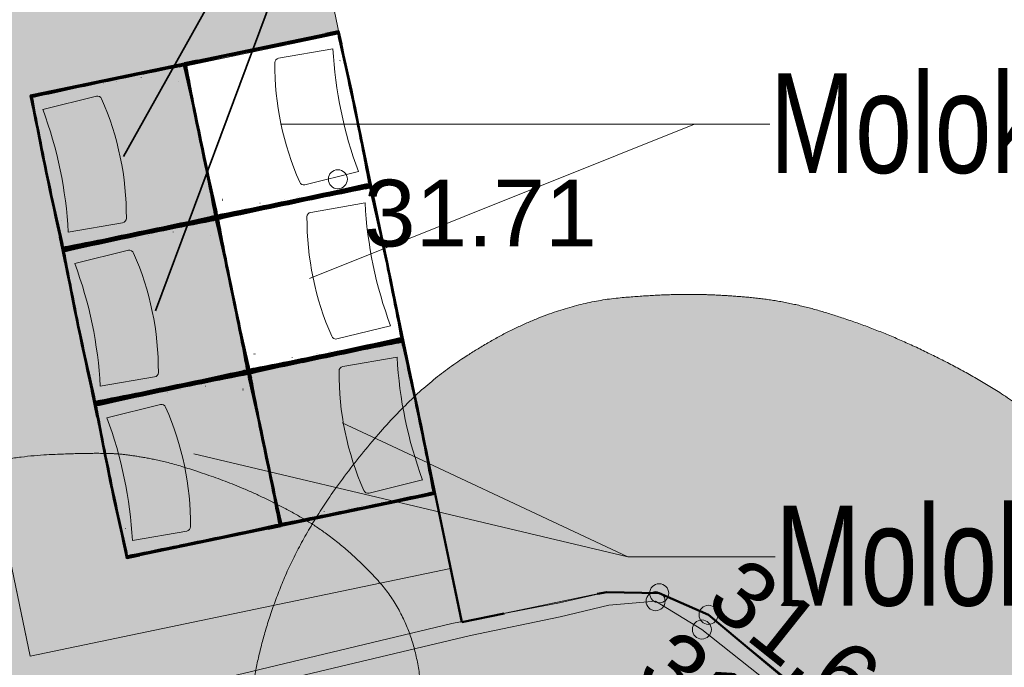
# Model space of a CAD drawing. Header units: metres. Extents: x 738076 to 738809, y 6589688 to 6590318.
# Tile 75 of 188: x 738433.92 to 738444.26, y 6590003.5 to 6590010.3. Entities that reach past the tile are written whole.
import ezdxf

# ---------------------------------------------------------------- set-up
doc = ezdxf.new("R2010")
doc.units = ezdxf.units.M
doc.linetypes.add('TOOPIIR', pattern=[7, 6, -1])
for name, color, linetype, lineweight in [('_DE (2D)', 7, 'Continuous', 5), ('_GE (2D)', 7, 'Continuous', 5), ('_MA-joon kool (2D)', 7, 'Continuous', 5), ('_MA-pind kool (2D)', 7, 'Continuous', 5), ('_MA-töömahtude piir (2D)', 7, 'Continuous', 5), ('_MA-v2ikevorm kool (2D)', 7, 'Continuous', 5), ('MA-MA  TEKST kool', 7, 'Continuous', 9), ('MA-v2ikevorm-m88bel', 7, 'Continuous', 13), ('MA-v2ikevorm-Muotoviivat', 7, 'Continuous', 35), ('MA-v2ikevorm-Sekalaiset', 7, 'Continuous', 35), ('None', 7, 'Continuous', 5)]:
    doc.layers.add(name, color=color, linetype=linetype, lineweight=lineweight)
for name, color, linetype, lineweight, true_color in [('DE-MA dendro Puittaim III', 7, 'Continuous', 18, 0x33cc00), ('GE-korgus-EH2000', 7, 'Continuous', 5, 0x888888), ('GE-TEE', 7, 'Continuous', 5, 0x888888), ('MA-haljastus murukate', 7, 'Continuous', 5, 0xb9ceac), ('MA-inventar', 7, 'Continuous', 5, 0x636466), ('MA-MA  TEKST töömahtude piir', 6, 'Continuous', 70, 0xff00ff), ('MA-projektala piir', 7, 'TOOPIIR', 50, 0xdd0000), ('MA-tee asfaltbetoonkate', 7, 'Continuous', 5, 0x888888)]:
    doc.layers.add(name, color=color, linetype=linetype, lineweight=lineweight, true_color=true_color)
doc.styles.add('Arial', font='Arial')
doc.styles.add('Swis721 LtCn BT', font='Swis721 LtCn BT')

# ---------------------------------------------------------------- blocks, each defined once
blk = doc.blocks.new('Hardscape (2D)-6')
at = {"layer": 'MA-haljastus murukate', "color": 0, "flags": 1}
for tag in ['IFC_UUID', 'instanceID', 'prm0_name', 'prm0_type', 'prm0_value', 'prm1_name', 'prm1_type', 'prm1_value', 'prm2_name', 'prm2_type', 'prm2_value', 'prm3_name', 'prm3_type', 'prm3_value', 'prm4_name', 'prm4_type', 'prm4_value', 'prm5_name', 'prm5_type', 'prm5_value', 'prm6_name', 'prm6_type', 'prm6_value', 'prm7_name', 'prm7_type', 'prm7_value', 'prm8_name', 'prm8_type', 'prm8_value']:
    blk.add_attdef(tag, (-2153991.979, -6234753.478), '', height=0.00018, dxfattribs=at)
at = {"color": 255, "linetype": 'Continuous', "lineweight": 5, "transparency": 33554687}
blk.add_wipeout([(3.153, -13.122), (15.135, -15.615), (13.178, -7.187), (7.988, -2.847), (7.47, -2.621), (6.918, -2.608), (5.396, -2.926), (5.278, -2.362), (0.867, -3.28), (0.313, -0.632), (-7.061, 0.902), (-9.27, -9.72), (1.358, -11.931), (2.462, -6.623), (4.42, -7.031)], dxfattribs=at).dxf.layer = 'None'
at = {"layer": 'MA-haljastus murukate', "linetype": 'Continuous', "lineweight": 0, "true_color": 0xd9e6cf, "transparency": 33554687}
blk.add_hatch(color=254, dxfattribs=at).paths.add_polyline_path([(3.153, -13.122), (15.135, -15.615), (13.178, -7.187), (7.988, -2.847), (7.47, -2.621), (6.918, -2.608), (5.396, -2.926), (5.278, -2.362), (0.867, -3.28), (0.313, -0.632), (-7.061, 0.902), (-9.27, -9.72), (1.358, -11.931), (2.462, -6.623), (4.42, -7.031)])
blk.add_hatch(color=254, dxfattribs=at).paths.add_polyline_path([(3.153, -13.122), (15.135, -15.615), (13.178, -7.187), (7.988, -2.847), (7.47, -2.621), (6.918, -2.608), (5.396, -2.926), (5.278, -2.362), (0.867, -3.28), (0.313, -0.632), (-7.061, 0.902), (-9.27, -9.72), (1.358, -11.931), (2.462, -6.623), (4.42, -7.031)])
blk.add_hatch(color=254, dxfattribs=at).paths.add_polyline_path([(3.153, -13.122), (15.135, -15.615), (13.178, -7.187), (7.988, -2.847), (7.47, -2.621), (6.918, -2.608), (5.396, -2.926), (5.278, -2.362), (0.867, -3.28), (0.313, -0.632), (-7.061, 0.902), (-9.27, -9.72), (1.358, -11.931), (2.462, -6.623), (4.42, -7.031)])
at = {"layer": 'None', "color": 7, "linetype": 'Continuous', "lineweight": 5, "transparency": 33554687, "flags": 128}
blk.add_lwpolyline([(3.153, -13.122), (15.135, -15.615), (13.178, -7.187), (7.988, -2.847), (7.47, -2.621), (6.918, -2.608), (5.396, -2.926), (5.278, -2.362), (0.867, -3.28), (0.313, -0.632), (-7.061, 0.902), (-9.27, -9.72), (1.358, -11.931), (2.462, -6.623), (4.42, -7.031)], close=True, dxfattribs=at)
blk = doc.blocks.new('Hardscape (2D)-8')
at = {"layer": 'MA-tee asfaltbetoonkate', "color": 0, "flags": 1}
for tag in ['IFC_UUID', 'instanceID', 'prm0_name', 'prm0_type', 'prm0_value', 'prm1_name', 'prm1_type', 'prm1_value', 'prm2_name', 'prm2_type', 'prm2_value', 'prm3_name', 'prm3_type', 'prm3_value', 'prm4_name', 'prm4_type', 'prm4_value', 'prm5_name', 'prm5_type', 'prm5_value', 'prm6_name', 'prm6_type', 'prm6_value', 'prm7_name', 'prm7_type', 'prm7_value', 'prm8_name', 'prm8_type', 'prm8_value']:
    blk.add_attdef(tag, (-2153988.894, -6234741.144), '', height=0.00018, dxfattribs=at)
at = {"color": 255, "linetype": 'Continuous', "lineweight": 5, "transparency": 33554687}
blk.add_wipeout([(-0.784, -2.173), (-5.938, -1.101), (-6.836, 2.648), (3.249, 0.578), (3.459, -0.429), (1.842, -0.768), (2.507, -3.974), (4.124, -3.635), (4.626, -6.039), (0.214, -6.957)], dxfattribs=at).dxf.layer = 'MA-v2ikevorm-m88bel'
at = {"layer": 'MA-tee asfaltbetoonkate', "linetype": 'Continuous', "lineweight": 0, "transparency": 33554687}
for points in [[(0.214, -6.957), (4.626, -6.039), (4.124, -3.635), (2.507, -3.974), (1.842, -0.768), (3.459, -0.429), (3.249, 0.578), (-6.836, 2.648), (-5.938, -1.101), (-0.784, -2.173)], [(-0.784, -2.173), (-5.938, -1.101), (-6.836, 2.648), (3.249, 0.578), (3.459, -0.429), (1.842, -0.768), (2.507, -3.974), (4.124, -3.635), (4.626, -6.039), (0.214, -6.957)], [(-0.784, -2.173), (-5.938, -1.101), (-6.836, 2.648), (3.249, 0.578), (3.459, -0.429), (1.842, -0.768), (2.507, -3.974), (4.124, -3.635), (4.626, -6.039), (0.214, -6.957)]]:
    blk.add_hatch(color=254, dxfattribs=at).paths.add_polyline_path(points)
at = {"layer": 'MA-v2ikevorm-m88bel', "color": 7, "linetype": 'Continuous', "lineweight": 5, "transparency": 33554687, "flags": 128}
blk.add_lwpolyline([(-0.784, -2.173), (-5.938, -1.101), (-6.836, 2.648), (3.249, 0.578), (3.459, -0.429), (1.842, -0.768), (2.507, -3.974), (4.124, -3.635), (4.626, -6.039), (0.214, -6.957)], close=True, dxfattribs=at)
blk = doc.blocks.new('MA-pind kool (2D)')
at = {"layer": 'MA-haljastus murukate'}
blk.add_blockref('Hardscape (2D)-6', (-2153982.709, -6234737.863, -0.2), dxfattribs=at)
at = {"layer": 'MA-tee asfaltbetoonkate', "transparency": 33554687}
blk.add_blockref('Hardscape (2D)-8', (-2153982.058, -6234734.187, -0.2), dxfattribs=at)
blk = doc.blocks.new('VX151232_3_f7ad4718-995e-4ce9-b51f-8d8d2f73fd57')
at = {"layer": 'MA-inventar', "flags": 128}
blk.add_lwpolyline([(-0.655, -0.73, -0.076192), (0.661, -0.73), (0.681, -0.151, 0.353903), (0.643, -0.103, 0.10552), (-0.637, -0.103, 0.353807), (-0.676, -0.151), (-0.654, -0.73)], format="xyb", dxfattribs=at)
at = {"layer": 'MA-v2ikevorm-Muotoviivat', "color": 7, "linetype": 'Continuous', "lineweight": 50}
for p, q in [((-0.824, 0.826), (-0.686, 0.826)), ((-0.824, 0.688), (-0.824, 0.826)), ((-0.81, 0.812), (-0.82, 0.823)), ((-0.82, 0.823), (-0.707, 0.823)), ((-0.82, 0.688), (-0.82, 0.823)), ((-0.806, 0.809), (-0.806, 0.809)), ((-0.752, 0.817), (-0.752, 0.817)), ((-0.686, 0.826), (-0.686, 0.823)), ((-0.594, 0.824), (-0.686, 0.824)), ((-0.654, 0.729), (-0.654, 0.73)), ((0.691, 0.824), (0.599, 0.824)), ((0.691, 0.826), (0.691, 0.823)), ((0.691, 0.826), (0.829, 0.826)), ((0.691, 0.818), (0.691, 0.818)), ((0.712, 0.823), (0.826, 0.823)), ((0.757, 0.817), (0.757, 0.817)), ((0.811, 0.809), (0.811, 0.809)), ((0.811, 0.763), (0.811, 0.763)), ((0.815, 0.812), (0.826, 0.823)), ((0.826, 0.823), (0.826, 0.688)), ((0.829, 0.826), (0.829, 0.688)), ((-0.824, 0.688), (-0.82, 0.688)), ((-0.822, 0.688), (-0.822, -0.688)), ((-0.82, 0.688), (-0.82, -0.688)), ((-0.82, 0.688), (-0.811, 0.688)), ((-0.806, 0.688), (-0.806, 0.688)), ((0.826, 0.688), (0.816, 0.688)), ((0.826, -0.688), (0.826, 0.688)), ((0.829, 0.688), (0.826, 0.688)), ((0.827, -0.688), (0.827, 0.688)), ((-0.787, 0.089), (-0.787, 0.089)), ((-0.787, 0.086), (-0.787, 0.086)), ((-0.787, -0.051), (-0.787, -0.051)), ((-0.787, -0.056), (-0.787, -0.056)), ((-0.824, -0.826), (-0.824, -0.688)), ((-0.824, -0.688), (-0.82, -0.688)), ((-0.82, -0.823), (-0.82, -0.688)), ((-0.82, -0.688), (-0.811, -0.688)), ((0.826, -0.688), (0.816, -0.688)), ((0.826, -0.688), (0.826, -0.823)), ((0.829, -0.688), (0.826, -0.688)), ((0.829, -0.688), (0.829, -0.826)), ((-0.686, -0.826), (-0.824, -0.826)), ((-0.81, -0.812), (-0.82, -0.823)), ((-0.707, -0.823), (-0.82, -0.823)), ((-0.806, -0.809), (-0.806, -0.809)), ((-0.686, -0.826), (-0.686, -0.823)), ((-0.686, -0.824), (-0.594, -0.824)), ((0.599, -0.824), (0.691, -0.824)), ((0.691, -0.826), (0.691, -0.823)), ((0.829, -0.826), (0.691, -0.826)), ((0.826, -0.823), (0.712, -0.823)), ((0.811, -0.809), (0.811, -0.809)), ((0.815, -0.812), (0.826, -0.823))]:
    blk.add_line(p, q, dxfattribs=at)
at = {"layer": 'MA-v2ikevorm-Muotoviivat', "color": 7, "linetype": 'Continuous', "lineweight": 50, "flags": 128}
for points in [[(-0.82, 0.823), (-0.821, 0.824), (-0.822, 0.825), (-0.823, 0.825), (-0.823, 0.826), (-0.823, 0.826), (-0.824, 0.826), (-0.824, 0.826)], [(-0.824, 0.826), (-0.824, 0.826), (-0.823, 0.826), (-0.823, 0.826), (-0.823, 0.825), (-0.822, 0.825), (-0.821, 0.824), (-0.82, 0.823)], [(-0.8, 0.821), (-0.802, 0.821), (-0.804, 0.82), (-0.805, 0.819), (-0.807, 0.818), (-0.808, 0.817), (-0.809, 0.815), (-0.809, 0.813), (-0.81, 0.811)], [(-0.8, 0.821), (-0.802, 0.821), (-0.804, 0.82), (-0.805, 0.819), (-0.807, 0.818), (-0.808, 0.817), (-0.809, 0.815), (-0.809, 0.813), (-0.81, 0.811)], [(-0.81, 0.811), (-0.81, 0.811), (-0.809, 0.811), (-0.809, 0.811), (-0.809, 0.81), (-0.808, 0.81), (-0.807, 0.809), (-0.807, 0.809), (-0.806, 0.808)], [(-0.81, 0.811), (-0.81, 0.792), (-0.81, 0.777), (-0.81, 0.763)], [(-0.81, 0.811), (-0.81, 0.784), (-0.81, 0.763)], [(-0.81, 0.763), (-0.81, 0.763), (-0.81, 0.763), (-0.809, 0.763), (-0.809, 0.763), (-0.808, 0.763), (-0.807, 0.763), (-0.806, 0.763), (-0.805, 0.763)], [(-0.805, 0.763), (-0.806, 0.763), (-0.807, 0.763), (-0.808, 0.763), (-0.809, 0.763), (-0.809, 0.763), (-0.809, 0.763), (-0.81, 0.763), (-0.81, 0.763), (-0.81, 0.763)], [(-0.806, 0.808), (-0.806, 0.81), (-0.805, 0.812), (-0.804, 0.813), (-0.803, 0.815), (-0.802, 0.816), (-0.8, 0.817), (-0.799, 0.817), (-0.797, 0.817)], [(-0.797, 0.817), (-0.799, 0.817), (-0.8, 0.817), (-0.802, 0.816), (-0.803, 0.815), (-0.804, 0.813), (-0.805, 0.812), (-0.806, 0.81), (-0.806, 0.808)], [(-0.805, 0.763), (-0.805, 0.776), (-0.805, 0.79), (-0.806, 0.808)], [(-0.806, 0.808), (-0.805, 0.782), (-0.805, 0.763)], [(-0.752, 0.822), (-0.766, 0.822), (-0.781, 0.822), (-0.8, 0.821)], [(-0.752, 0.822), (-0.773, 0.822), (-0.8, 0.821)], [(-0.8, 0.821), (-0.8, 0.821), (-0.8, 0.821), (-0.799, 0.821), (-0.799, 0.82), (-0.798, 0.819), (-0.798, 0.819), (-0.797, 0.818), (-0.797, 0.817)], [(-0.797, 0.817), (-0.779, 0.817), (-0.764, 0.817), (-0.752, 0.817)], [(-0.752, 0.817), (-0.771, 0.817), (-0.797, 0.817)], [(-0.752, 0.817), (-0.752, 0.818), (-0.752, 0.819), (-0.752, 0.82), (-0.752, 0.821), (-0.752, 0.821), (-0.752, 0.822), (-0.752, 0.822), (-0.752, 0.822)], [(-0.752, 0.817), (-0.752, 0.818), (-0.752, 0.819), (-0.752, 0.82), (-0.752, 0.821), (-0.752, 0.821), (-0.752, 0.821), (-0.752, 0.822), (-0.752, 0.822), (-0.752, 0.822)], [(0.758, 0.822), (0.758, 0.822), (0.758, 0.822), (0.758, 0.821), (0.758, 0.821), (0.758, 0.82), (0.757, 0.819), (0.757, 0.818), (0.757, 0.817)], [(0.757, 0.817), (0.757, 0.818), (0.757, 0.819), (0.758, 0.82), (0.758, 0.821), (0.758, 0.821), (0.758, 0.821), (0.758, 0.822), (0.758, 0.822), (0.758, 0.822)], [(0.757, 0.817), (0.77, 0.817), (0.784, 0.817), (0.802, 0.817)], [(0.802, 0.817), (0.777, 0.817), (0.757, 0.817)], [(0.805, 0.821), (0.787, 0.822), (0.771, 0.822), (0.758, 0.822)], [(0.805, 0.821), (0.779, 0.822), (0.758, 0.822)], [(0.805, 0.821), (0.805, 0.821), (0.805, 0.821), (0.805, 0.821), (0.805, 0.82), (0.804, 0.819), (0.803, 0.819), (0.803, 0.818), (0.802, 0.817)], [(0.802, 0.817), (0.804, 0.817), (0.806, 0.817), (0.808, 0.816), (0.809, 0.815), (0.81, 0.813), (0.811, 0.812), (0.811, 0.81), (0.811, 0.808)], [(0.811, 0.808), (0.811, 0.81), (0.811, 0.812), (0.81, 0.813), (0.809, 0.815), (0.808, 0.816), (0.806, 0.817), (0.804, 0.817), (0.802, 0.817)], [(0.815, 0.811), (0.815, 0.813), (0.814, 0.815), (0.813, 0.817), (0.812, 0.818), (0.811, 0.819), (0.809, 0.82), (0.808, 0.821), (0.805, 0.821)], [(0.815, 0.811), (0.815, 0.813), (0.814, 0.815), (0.813, 0.817), (0.812, 0.818), (0.811, 0.819), (0.809, 0.82), (0.808, 0.821), (0.805, 0.821)], [(0.815, 0.811), (0.815, 0.811), (0.815, 0.811), (0.815, 0.811), (0.814, 0.81), (0.814, 0.81), (0.813, 0.809), (0.812, 0.809), (0.811, 0.808)], [(0.811, 0.808), (0.811, 0.79), (0.811, 0.776), (0.811, 0.763)], [(0.811, 0.763), (0.811, 0.782), (0.811, 0.808)], [(0.811, 0.763), (0.812, 0.763), (0.813, 0.763), (0.814, 0.763), (0.814, 0.763), (0.815, 0.763), (0.815, 0.763), (0.816, 0.763), (0.816, 0.763)], [(0.811, 0.763), (0.812, 0.763), (0.813, 0.763), (0.814, 0.763), (0.814, 0.763), (0.814, 0.763), (0.815, 0.763), (0.815, 0.763), (0.816, 0.763), (0.816, 0.763)], [(0.816, 0.763), (0.816, 0.777), (0.815, 0.792), (0.815, 0.811)], [(0.816, 0.763), (0.816, 0.784), (0.815, 0.811)], [(0.826, 0.823), (0.827, 0.824), (0.828, 0.825), (0.828, 0.825), (0.829, 0.826), (0.829, 0.826), (0.829, 0.826), (0.829, 0.826)], [(0.829, 0.826), (0.829, 0.826), (0.829, 0.826), (0.829, 0.826), (0.828, 0.825), (0.828, 0.825), (0.827, 0.824), (0.826, 0.823)], [(-0.82, -0.823), (-0.821, -0.824), (-0.822, -0.825), (-0.823, -0.825), (-0.823, -0.826), (-0.823, -0.826), (-0.824, -0.826), (-0.824, -0.826)], [(-0.824, -0.826), (-0.824, -0.826), (-0.823, -0.826), (-0.823, -0.826), (-0.823, -0.825), (-0.822, -0.825), (-0.821, -0.824), (-0.82, -0.823)], [(-0.805, -0.763), (-0.806, -0.763), (-0.807, -0.763), (-0.808, -0.763), (-0.809, -0.763), (-0.809, -0.763), (-0.81, -0.763), (-0.81, -0.764), (-0.81, -0.764)], [(-0.805, -0.763), (-0.806, -0.763), (-0.807, -0.763), (-0.808, -0.763), (-0.809, -0.763), (-0.809, -0.763), (-0.809, -0.763), (-0.81, -0.763), (-0.81, -0.764), (-0.81, -0.764)], [(-0.81, -0.764), (-0.81, -0.777), (-0.81, -0.792), (-0.81, -0.811)], [(-0.81, -0.764), (-0.81, -0.784), (-0.81, -0.811)], [(-0.81, -0.811), (-0.81, -0.811), (-0.809, -0.811), (-0.809, -0.811), (-0.809, -0.81), (-0.808, -0.81), (-0.807, -0.809), (-0.807, -0.809), (-0.806, -0.808)], [(-0.81, -0.811), (-0.809, -0.813), (-0.809, -0.815), (-0.808, -0.817), (-0.807, -0.818), (-0.805, -0.819), (-0.804, -0.82), (-0.802, -0.821), (-0.8, -0.821)], [(-0.81, -0.811), (-0.809, -0.813), (-0.809, -0.815), (-0.808, -0.817), (-0.807, -0.818), (-0.805, -0.819), (-0.804, -0.82), (-0.802, -0.821), (-0.8, -0.821)], [(-0.806, -0.808), (-0.805, -0.79), (-0.805, -0.776), (-0.805, -0.763)], [(-0.805, -0.763), (-0.805, -0.782), (-0.806, -0.808)], [(-0.797, -0.817), (-0.799, -0.817), (-0.8, -0.817), (-0.802, -0.816), (-0.803, -0.815), (-0.804, -0.813), (-0.805, -0.812), (-0.806, -0.81), (-0.806, -0.808)], [(-0.806, -0.808), (-0.806, -0.81), (-0.805, -0.812), (-0.804, -0.813), (-0.803, -0.815), (-0.802, -0.816), (-0.8, -0.817), (-0.799, -0.817), (-0.797, -0.817)], [(-0.8, -0.821), (-0.8, -0.821), (-0.8, -0.821), (-0.799, -0.821), (-0.799, -0.82), (-0.798, -0.819), (-0.798, -0.819), (-0.797, -0.818), (-0.797, -0.817)], [(-0.8, -0.821), (-0.781, -0.822), (-0.766, -0.822), (-0.752, -0.822)], [(-0.8, -0.821), (-0.773, -0.822), (-0.752, -0.822)], [(-0.752, -0.817), (-0.764, -0.817), (-0.779, -0.817), (-0.797, -0.817)], [(-0.797, -0.817), (-0.771, -0.817), (-0.752, -0.817)], [(-0.752, -0.822), (-0.752, -0.822), (-0.752, -0.822), (-0.752, -0.821), (-0.752, -0.821), (-0.752, -0.82), (-0.752, -0.819), (-0.752, -0.818), (-0.752, -0.817)], [(-0.752, -0.817), (-0.752, -0.818), (-0.752, -0.819), (-0.752, -0.82), (-0.752, -0.821), (-0.752, -0.821), (-0.752, -0.821), (-0.752, -0.822), (-0.752, -0.822), (-0.752, -0.822)], [(0.757, -0.817), (0.757, -0.818), (0.757, -0.819), (0.758, -0.82), (0.758, -0.821), (0.758, -0.821), (0.758, -0.822), (0.758, -0.822), (0.758, -0.822)], [(0.802, -0.817), (0.784, -0.817), (0.77, -0.817), (0.757, -0.817)], [(0.757, -0.817), (0.757, -0.818), (0.757, -0.819), (0.758, -0.82), (0.758, -0.821), (0.758, -0.821), (0.758, -0.821), (0.758, -0.822), (0.758, -0.822), (0.758, -0.822)], [(0.757, -0.817), (0.777, -0.817), (0.802, -0.817)], [(0.758, -0.822), (0.771, -0.822), (0.787, -0.822), (0.805, -0.821)], [(0.758, -0.822), (0.779, -0.822), (0.805, -0.821)], [(0.811, -0.808), (0.811, -0.81), (0.811, -0.812), (0.81, -0.813), (0.809, -0.815), (0.808, -0.816), (0.806, -0.817), (0.804, -0.817), (0.802, -0.817)], [(0.802, -0.817), (0.804, -0.817), (0.806, -0.817), (0.808, -0.816), (0.809, -0.815), (0.81, -0.813), (0.811, -0.812), (0.811, -0.81), (0.811, -0.808)], [(0.805, -0.821), (0.805, -0.821), (0.805, -0.821), (0.805, -0.821), (0.805, -0.82), (0.804, -0.819), (0.803, -0.819), (0.803, -0.818), (0.802, -0.817)], [(0.805, -0.821), (0.808, -0.821), (0.809, -0.82), (0.811, -0.819), (0.812, -0.818), (0.813, -0.817), (0.814, -0.815), (0.815, -0.813), (0.815, -0.811)], [(0.805, -0.821), (0.808, -0.821), (0.809, -0.82), (0.811, -0.819), (0.812, -0.818), (0.813, -0.817), (0.814, -0.815), (0.815, -0.813), (0.815, -0.811)], [(0.811, -0.763), (0.811, -0.776), (0.811, -0.79), (0.811, -0.808)], [(0.816, -0.764), (0.816, -0.764), (0.815, -0.763), (0.815, -0.763), (0.814, -0.763), (0.814, -0.763), (0.813, -0.763), (0.812, -0.763), (0.811, -0.763)], [(0.811, -0.808), (0.811, -0.782), (0.811, -0.763)], [(0.811, -0.763), (0.812, -0.763), (0.813, -0.763), (0.814, -0.763), (0.814, -0.763), (0.814, -0.763), (0.815, -0.763), (0.815, -0.763), (0.816, -0.764), (0.816, -0.764)], [(0.815, -0.811), (0.815, -0.811), (0.815, -0.811), (0.815, -0.811), (0.814, -0.81), (0.814, -0.81), (0.813, -0.809), (0.812, -0.809), (0.811, -0.808)], [(0.815, -0.811), (0.815, -0.792), (0.816, -0.777), (0.816, -0.764)], [(0.815, -0.811), (0.816, -0.784), (0.816, -0.764)], [(0.829, -0.826), (0.829, -0.826), (0.829, -0.826), (0.829, -0.826), (0.828, -0.825), (0.828, -0.825), (0.827, -0.824), (0.826, -0.823)], [(0.826, -0.823), (0.827, -0.824), (0.828, -0.825), (0.828, -0.825), (0.829, -0.826), (0.829, -0.826), (0.829, -0.826), (0.829, -0.826)]]:
    blk.add_lwpolyline(points, dxfattribs=at)
at = {"layer": 'MA-v2ikevorm-Muotoviivat', "color": 7, "linetype": 'Continuous', "lineweight": 50}
for centre, radius, start, end in [((0.003, -35.249), 36.079, 88.8012, 91.1988), ((61.746, 0), 62.561, 179.30074, 180.69926), ((61.812, 0), 62.622, 179.30153, 179.76721), ((0.003, -35.259), 36.084, 90.3994, 91.1984), ((0.003, -35.247), 36.072, 89.6005, 90.3995), ((0.003, -35.259), 36.084, 88.8016, 89.6006), ((-61.806, 0), 62.622, 0.23279, 0.69847), ((-61.741, 0), 62.561, 359.30074, 0.69926), ((61.758, 0), 62.568, 179.76713, 180.23287), ((-61.753, 0), 62.568, 359.76713, 0.23287), ((61.812, 0), 62.622, 180.23279, 180.69847), ((-61.806, 0), 62.622, 359.30153, 359.76721), ((0.003, 35.259), 36.084, 268.8016, 269.6006), ((0.003, 35.249), 36.079, 268.8012, 271.1988), ((0.003, 35.247), 36.072, 269.6005, 270.3995), ((0.003, 35.259), 36.084, 270.3994, 271.1984)]:
    blk.add_arc(centre, radius, start, end, dxfattribs=at)
at = {"layer": 'MA-v2ikevorm-Sekalaiset', "color": 42, "linetype": 'Continuous', "lineweight": 9, "true_color": 0xb69100}
for p, q in [((-0.806, 0.81), (-0.806, 0.81)), ((-0.806, 0.808), (-0.806, 0.81)), ((-0.805, 0.776), (-0.805, 0.79)), ((-0.8, 0.817), (-0.8, 0.817)), ((-0.799, 0.817), (-0.797, 0.817)), ((-0.799, 0.817), (-0.799, 0.817)), ((-0.764, 0.817), (-0.752, 0.817)), ((0.757, 0.817), (0.77, 0.817)), ((0.802, 0.817), (0.804, 0.817)), ((0.804, 0.817), (0.804, 0.817)), ((0.811, 0.81), (0.811, 0.808)), ((0.811, 0.81), (0.811, 0.81)), ((0.811, 0.776), (0.811, 0.763)), ((-0.768, 0.35), (-0.77, 0.35)), ((-0.806, -0.81), (-0.806, -0.808)), ((-0.806, -0.81), (-0.806, -0.81)), ((-0.805, -0.812), (-0.805, -0.812)), ((-0.799, -0.817), (-0.799, -0.817)), ((-0.797, -0.817), (-0.799, -0.817)), ((-0.764, -0.817), (-0.779, -0.817)), ((-0.752, -0.817), (-0.764, -0.817)), ((0.524, -0.776), (0.524, -0.777)), ((0.77, -0.817), (0.757, -0.817)), ((0.784, -0.817), (0.77, -0.817)), ((0.804, -0.817), (0.802, -0.817)), ((0.804, -0.817), (0.804, -0.817)), ((0.806, -0.817), (0.806, -0.817)), ((0.811, -0.763), (0.811, -0.776)), ((0.811, -0.808), (0.811, -0.81)), ((0.811, -0.81), (0.811, -0.81))]:
    blk.add_line(p, q, dxfattribs=at)
at = {"layer": 'MA-v2ikevorm-Sekalaiset', "color": 42, "linetype": 'Continuous', "lineweight": 9, "true_color": 0xb69100, "flags": 128}
for points in [[(-0.806, 0.81), (-0.806, 0.81), (-0.805, 0.812), (-0.805, 0.812), (-0.805, 0.812)], [(-0.805, 0.79), (-0.806, 0.808), (-0.806, 0.808)], [(-0.803, 0.815), (-0.803, 0.815), (-0.803, 0.815)], [(-0.8, 0.817), (-0.799, 0.817), (-0.799, 0.817)], [(-0.797, 0.817), (-0.797, 0.817), (-0.779, 0.817), (-0.779, 0.817)], [(0.77, 0.817), (0.784, 0.817), (0.784, 0.817), (0.802, 0.817), (0.802, 0.817)], [(0.804, 0.817), (0.804, 0.817), (0.806, 0.817), (0.806, 0.817), (0.806, 0.817)], [(0.809, 0.815), (0.809, 0.815), (0.809, 0.815)], [(0.811, 0.812), (0.811, 0.812), (0.811, 0.812), (0.811, 0.81), (0.811, 0.81)], [(0.811, 0.808), (0.811, 0.808), (0.811, 0.79)], [(-0.806, -0.808), (-0.806, -0.808), (-0.805, -0.79)], [(-0.805, -0.812), (-0.806, -0.81), (-0.806, -0.81)], [(-0.805, -0.79), (-0.805, -0.776), (-0.805, -0.776)], [(-0.803, -0.815), (-0.803, -0.815), (-0.803, -0.815)], [(-0.799, -0.817), (-0.799, -0.817), (-0.8, -0.817), (-0.8, -0.817), (-0.801, -0.817)], [(-0.779, -0.817), (-0.797, -0.817), (-0.797, -0.817)], [(0.802, -0.817), (0.802, -0.817), (0.784, -0.817)], [(0.806, -0.817), (0.804, -0.817), (0.804, -0.817)], [(0.809, -0.815), (0.809, -0.815), (0.809, -0.815)], [(0.811, -0.79), (0.811, -0.808), (0.811, -0.808)], [(0.811, -0.81), (0.811, -0.81), (0.811, -0.812), (0.811, -0.812), (0.811, -0.812)]]:
    blk.add_lwpolyline(points, dxfattribs=at)
blk = doc.blocks.new('Molok Domino 5 m3 (2D)')
at = {"layer": 'MA-inventar', "color": 7}
blk.add_blockref('VX151232_3_f7ad4718-995e-4ce9-b51f-8d8d2f73fd57', (-0.001, -0.001), dxfattribs=at)
blk = doc.blocks.new('Molok Domino 2m3 (2D)')
at = {"layer": 'MA-inventar', "color": 7}
blk.add_blockref('VX151232_3_f7ad4718-995e-4ce9-b51f-8d8d2f73fd57', (-0.004, 0.001), dxfattribs=at)
blk = doc.blocks.new('MA-v2ikevorm kool (2D)')
at = {"layer": 'MA-inventar', "color": 7}
for name, p, rotation in [('Molok Domino 5 m3 (2D)', (-2153979.247, -6234735.567, -2.254), 101.7467573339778), ('Molok Domino 2m3 (2D)', (-2153980.865, -6234735.904, -0.684), 281.7467477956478), ('Molok Domino 5 m3 (2D)', (-2153978.91, -6234737.185, -2.254), 101.7467573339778), ('Molok Domino 2m3 (2D)', (-2153980.529, -6234737.522, -0.684), 281.7467477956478), ('Molok Domino 2m3 (2D)', (-2153978.572, -6234738.8, -0.683), 101.7467573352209), ('Molok Domino 2m3 (2D)', (-2153980.192, -6234739.14, -0.684), 281.7467477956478)]:
    blk.add_blockref(name, p, dxfattribs=dict(at, rotation=rotation))
blk = doc.blocks.new('dendro')
at = {"layer": 'DE-MA dendro Puittaim III', "linetype": 'Continuous', "lineweight": 0, "true_color": 0xb1d9af, "transparency": 33554508}
for points in [[(9.038, -22.228), (8.959, -22.228), (8.876, -22.23), (8.789, -22.232), (8.699, -22.236), (8.605, -22.241), (8.508, -22.248), (8.407, -22.255), (8.302, -22.264), (8.195, -22.276), (8.087, -22.292), (7.978, -22.313), (7.868, -22.339), (7.757, -22.369), (7.646, -22.403), (7.533, -22.443), (7.419, -22.486), (7.305, -22.535), (7.191, -22.588), (7.076, -22.646), (6.961, -22.708), (6.845, -22.776), (6.729, -22.848), (6.613, -22.924), (6.497, -23.006), (6.38, -23.094), (6.261, -23.193), (6.141, -23.301), (6.02, -23.419), (5.897, -23.546), (5.773, -23.684), (5.648, -23.831), (5.521, -23.988), (5.398, -24.149), (5.282, -24.309), (5.175, -24.467), (5.076, -24.624), (4.985, -24.78), (4.902, -24.934), (4.827, -25.087), (4.761, -25.238), (4.701, -25.389), (4.646, -25.539), (4.597, -25.688), (4.553, -25.837), (4.515, -25.986), (4.482, -26.133), (4.455, -26.281), (4.433, -26.427), (4.418, -26.574), (4.412, -26.721), (4.413, -26.869), (4.422, -27.017), (4.44, -27.166), (4.466, -27.315), (4.5, -27.465), (4.542, -27.615), (4.591, -27.762), (4.643, -27.9), (4.7, -28.029), (4.761, -28.15), (4.826, -28.263), (4.895, -28.367), (4.969, -28.462), (5.046, -28.55), (5.127, -28.631), (5.21, -28.708), (5.296, -28.781), (5.385, -28.85), (5.476, -28.914), (5.569, -28.975), (5.665, -29.032), (5.764, -29.085), (5.868, -29.134), (5.98, -29.18), (6.102, -29.224), (6.231, -29.264), (6.369, -29.302), (6.516, -29.337), (6.671, -29.369), (6.835, -29.398), (7.005, -29.425), (7.179, -29.452), (7.356, -29.477), (7.538, -29.501), (7.723, -29.525), (7.912, -29.547), (8.106, -29.568), (8.303, -29.589), (8.502, -29.606), (8.702, -29.617), (8.902, -29.622), (9.103, -29.621), (9.305, -29.615), (9.508, -29.602), (9.711, -29.584), (9.914, -29.559), (10.118, -29.527), (10.323, -29.483), (10.527, -29.428), (10.731, -29.361), (10.936, -29.284), (11.14, -29.195), (11.345, -29.095), (11.55, -28.984), (11.751, -28.863), (11.946, -28.733), (12.133, -28.595), (12.314, -28.447), (12.488, -28.291), (12.654, -28.126), (12.814, -27.952), (12.967, -27.769), (13.109, -27.581), (13.238, -27.392), (13.352, -27.203), (13.453, -27.013), (13.54, -26.822), (13.613, -26.63), (13.673, -26.438), (13.718, -26.245), (13.752, -26.056), (13.776, -25.875), (13.791, -25.703), (13.796, -25.54), (13.791, -25.385), (13.777, -25.239), (13.754, -25.101), (13.721, -24.973), (13.681, -24.851), (13.638, -24.734), (13.591, -24.622), (13.54, -24.515), (13.485, -24.414), (13.427, -24.317), (13.365, -24.225), (13.299, -24.139), (13.23, -24.056), (13.158, -23.974), (13.084, -23.895), (13.006, -23.818), (12.926, -23.742), (12.843, -23.669), (12.757, -23.597), (12.669, -23.528), (12.579, -23.46), (12.487, -23.395), (12.395, -23.331), (12.302, -23.269), (12.208, -23.209), (12.113, -23.151), (12.017, -23.095), (11.92, -23.041), (11.823, -22.989), (11.727, -22.939), (11.633, -22.89), (11.539, -22.844), (11.447, -22.8), (11.356, -22.758), (11.266, -22.717), (11.177, -22.679), (11.088, -22.642), (10.998, -22.606), (10.907, -22.572), (10.816, -22.538), (10.724, -22.505), (10.631, -22.474), (10.537, -22.443), (10.442, -22.414), (10.347, -22.386), (10.253, -22.361), (10.159, -22.339), (10.067, -22.319), (9.975, -22.301), (9.884, -22.286), (9.794, -22.274), (9.705, -22.264), (9.616, -22.256), (9.53, -22.249), (9.444, -22.243), (9.36, -22.238), (9.278, -22.234), (9.196, -22.231), (9.117, -22.229)], [(3.002, -23.9), (2.939, -23.898), (2.869, -23.896), (2.792, -23.896), (2.709, -23.897), (2.619, -23.898), (2.522, -23.901), (2.418, -23.905), (2.308, -23.91), (2.193, -23.917), (2.072, -23.928), (1.948, -23.943), (1.818, -23.961), (1.684, -23.984), (1.545, -24.01), (1.401, -24.04), (1.253, -24.074), (1.106, -24.112), (0.965, -24.153), (0.83, -24.198), (0.702, -24.247), (0.581, -24.299), (0.466, -24.355), (0.357, -24.415), (0.254, -24.478), (0.157, -24.545), (0.064, -24.614), (-0.025, -24.686), (-0.11, -24.76), (-0.191, -24.837), (-0.268, -24.916), (-0.342, -24.998), (-0.411, -25.082), (-0.476, -25.17), (-0.539, -25.26), (-0.598, -25.353), (-0.654, -25.449), (-0.707, -25.548), (-0.757, -25.65), (-0.803, -25.755), (-0.847, -25.863), (-0.887, -25.976), (-0.924, -26.093), (-0.957, -26.217), (-0.987, -26.346), (-1.013, -26.48), (-1.036, -26.62), (-1.055, -26.765), (-1.071, -26.916), (-1.082, -27.072), (-1.088, -27.23), (-1.088, -27.391), (-1.083, -27.556), (-1.073, -27.724), (-1.057, -27.894), (-1.035, -28.068), (-1.008, -28.245), (-0.975, -28.423), (-0.933, -28.598), (-0.883, -28.772), (-0.824, -28.944), (-0.758, -29.114), (-0.683, -29.282), (-0.6, -29.448), (-0.509, -29.612), (-0.41, -29.772), (-0.301, -29.924), (-0.184, -30.068), (-0.058, -30.205), (0.077, -30.335), (0.221, -30.458), (0.374, -30.573), (0.536, -30.68), (0.703, -30.778), (0.875, -30.863), (1.05, -30.936), (1.23, -30.997), (1.413, -31.045), (1.599, -31.081), (1.79, -31.104), (1.984, -31.116), (2.176, -31.118), (2.361, -31.114), (2.538, -31.104), (2.707, -31.088), (2.868, -31.066), (3.022, -31.038), (3.167, -31.004), (3.305, -30.964), (3.438, -30.919), (3.569, -30.87), (3.697, -30.817), (3.824, -30.76), (3.947, -30.699), (4.069, -30.634), (4.188, -30.565), (4.305, -30.493), (4.42, -30.414), (4.532, -30.327), (4.643, -30.233), (4.752, -30.132), (4.859, -30.022), (4.964, -29.905), (5.067, -29.78), (5.169, -29.648), (5.266, -29.511), (5.358, -29.375), (5.443, -29.24), (5.523, -29.104), (5.598, -28.969), (5.666, -28.835), (5.729, -28.7), (5.786, -28.566), (5.838, -28.432), (5.889, -28.297), (5.936, -28.161), (5.981, -28.024), (6.024, -27.887), (6.064, -27.75), (6.102, -27.611), (6.137, -27.472), (6.168, -27.331), (6.192, -27.188), (6.209, -27.043), (6.221, -26.894), (6.225, -26.744), (6.224, -26.591), (6.216, -26.435), (6.201, -26.277), (6.178, -26.121), (6.146, -25.973), (6.105, -25.831), (6.054, -25.696), (5.993, -25.568), (5.923, -25.447), (5.843, -25.333), (5.754, -25.226), (5.659, -25.125), (5.562, -25.03), (5.464, -24.939), (5.364, -24.854), (5.262, -24.774), (5.159, -24.699), (5.053, -24.629), (4.946, -24.565), (4.838, -24.505), (4.73, -24.447), (4.621, -24.392), (4.512, -24.34), (4.403, -24.29), (4.293, -24.244), (4.183, -24.2), (4.073, -24.159), (3.965, -24.121), (3.864, -24.086), (3.768, -24.056), (3.678, -24.028), (3.594, -24.004), (3.515, -23.984), (3.443, -23.967), (3.376, -23.953), (3.315, -23.942), (3.257, -23.932), (3.204, -23.924), (3.155, -23.916), (3.111, -23.91), (3.07, -23.906), (3.034, -23.902)]]:
    blk.add_hatch(color=9, dxfattribs=at).paths.add_polyline_path(points)
at = {"layer": 'DE-MA dendro Puittaim III'}
for points in [[(9.038, -22.228), (8.728, -22.226), (7.876, -22.302), (6.963, -22.671), (6.03, -23.34), (5.011, -24.635), (4.51, -25.842), (4.357, -27.013), (4.728, -28.218), (5.365, -28.882), (6.163, -29.287), (7.507, -29.509), (9.098, -29.668), (10.73, -29.451), (12.37, -28.518), (13.564, -27.019), (13.872, -25.47), (13.57, -24.475), (13.029, -23.802), (12.309, -23.253), (11.53, -22.829), (10.823, -22.529), (10.061, -22.299), (9.349, -22.229), (9.038, -22.228)], [(3.002, -23.9), (2.762, -23.888), (1.855, -23.931), (0.651, -24.218), (-0.142, -24.739), (-0.679, -25.426), (-1.015, -26.301), (-1.127, -27.531), (-0.89, -28.959), (-0.128, -30.265), (1.199, -31.095), (2.769, -31.136), (3.842, -30.792), (4.768, -30.193), (5.569, -29.102), (6.002, -28.03), (6.272, -26.914), (6.13, -25.64), (5.378, -24.812), (4.515, -24.318), (3.631, -24), (3.122, -23.906), (3.002, -23.9)]]:
    blk.add_open_spline(points, degree=2, dxfattribs=at)
blk = doc.blocks.new('DE (2D)')
at = {"layer": 'None', "color": 7, "transparency": 33554687}
blk.add_blockref('dendro', (-2153983.951, -6234715.121), dxfattribs=at)
blk = doc.blocks.new('GE')
at = {"layer": 'GE-korgus-EH2000', "linetype": 'Continuous'}
for centre in [(25.108, 5.59), (28.482, 1.246), (28.444, 1.163), (29, 1.02), (28.93, 0.866)]:
    blk.add_circle(centre, 0.1, dxfattribs=at)
at = {"layer": 'GE-TEE', "linetype": 'Continuous', "flags": 128}
for points in [[(13.623, -2.097), (19.347, -0.735), (26.303, 0.929), (27.434, 1.147), (27.93, 1.259), (28.482, 1.246), (29, 1.02), (32.241, -1.639), (37.911, -6.301), (38.654, -6.976), (39.366, -7.718), (39.999, -8.473), (45.529, -15.723), (46.009, -16.641), (48.783, -25.111), (48.736, -26.199), (48.698, -26.683), (48.419, -27.23), (47.853, -27.688), (46.909, -28.017), (33.761, -31.138), (28.129, -32.481), (22.356, -33.857)], [(39.288, -7.826), (38.598, -7.118), (37.828, -6.45), (32.127, -1.67), (28.93, 0.866), (28.444, 1.163), (27.952, 1.12), (27.442, 0.998), (26.499, 0.802), (19.362, -0.895), (13.797, -2.287), (16.544, -15.83), (18.051, -23.647)]]:
    blk.add_lwpolyline(points, dxfattribs=at)
at = {"layer": 'GE-korgus-EH2000', "insert": (25.108, 5.585), "char_height": 0.7, "attachment_point": 1, "line_spacing_factor": 0.25, "style": 'Arial'}
blk.add_mtext(' 31.71 ', dxfattribs=at)
at = {"layer": 'GE-korgus-EH2000', "char_height": 0.7, "attachment_point": 1, "line_spacing_factor": 0.25, "style": 'Arial'}
for s, insert, rotation in [(' 31.62 ', (29.166, 1.836), 321.4905), (' 31.79 ', (28.445, 1.085), 320.7827)]:
    blk.add_mtext(s, dxfattribs=dict(at, insert=insert, rotation=rotation))
blk = doc.blocks.new('GE (2D)')
at = {"layer": 'None', "color": 7, "transparency": 33554687}
blk.add_blockref('GE', (-2154003.722, -6234741.731, 4.5), dxfattribs=at)
blk = doc.blocks.new('Callout')
at = {"layer": 'MA-MA  TEKST kool', "lineweight": 13}
for p, q in [((0, 0), (-4.347, 0)), ((0, 0), (-4.04, -1.62)), ((0.792, 0), (0, 0))]:
    blk.add_line(p, q, dxfattribs=at)
at = {"layer": 'MA-MA  TEKST kool', "insert": (0.793, 0.535), "char_height": 1.04731, "width": 22.00542, "attachment_point": 1, "line_spacing_factor": 0.972987, "style": 'Swis721 LtCn BT'}
blk.add_mtext('MolokDomino prügikonteiner 5m3 - 2 tk', dxfattribs=at)
blk = doc.blocks.new('Callout-2')
at = {"layer": 'MA-MA  TEKST kool', "lineweight": 13}
for p, q in [((0, 0), (-3, 1.405)), ((0, 0), (-4.559, 1.079)), ((1.547, 0), (0, 0))]:
    blk.add_line(p, q, dxfattribs=at)
at = {"layer": 'MA-MA  TEKST kool', "insert": (1.548, 0.535), "char_height": 1.04731, "width": 22.00542, "attachment_point": 1, "line_spacing_factor": 0.972987, "style": 'Swis721 LtCn BT'}
blk.add_mtext('MolokDomino prügikonteiner 2m3 - 2 tk', dxfattribs=at)
blk = doc.blocks.new('MA-joon kool (2D)')
at = {"layer": 'MA-projektala piir', "flags": 128}
blk.add_lwpolyline([(-2154058.21, -6234739.129), (-2154056.135, -6234729.123), (-2153911.071, -6234694.337), (-2153908.109, -6234706.781), (-2153980.912, -6234723.501), (-2153977.314, -6234740.789), (-2153975.791, -6234740.472), (-2153975.24, -6234740.485), (-2153974.722, -6234740.711), (-2153969.531, -6234745.05), (-2153964.027, -6234768.76), (-2153989.584, -6234774.738), (-2154001.25, -6234777.364), (-2154017.246, -6234781.447), (-2154017.307, -6234781.194), (-2154049.486, -6234787.774), (-2154049.637, -6234786.298), (-2154053.752, -6234786.691), (-2154058.349, -6234745.739)], close=True, dxfattribs=at)
at = {"layer": 'MA-MA  TEKST kool'}
for name, p in [('Callout', (-2153974.871, -6234735.563)), ('Callout-2', (-2153975.568, -6234740.102))]:
    blk.add_blockref(name, p, dxfattribs=at)
blk = doc.blocks.new('Callout-11')
at = {"layer": 'MA-MA  TEKST töömahtude piir', "color": 6, "linetype": 'Continuous', "lineweight": 35, "true_color": 0xff00ff, "transparency": 33554687}
blk.add_line((0, 0), (-2.838, -5.088), dxfattribs=at)
at = {"layer": 'MA-MA  TEKST töömahtude piir', "color": 6, "lineweight": 35, "true_color": 0xff00ff, "transparency": 33554687}
blk.add_line((0, 0), (-2.502, -6.706), dxfattribs=at)
at = {"layer": 'MA-MA  TEKST töömahtude piir', "color": 6, "true_color": 0xff00ff, "transparency": 33554687, "insert": (4.194, 2.228), "char_height": 1.047309, "width": 31.22184, "attachment_point": 1, "line_spacing_factor": 0.972987, "style": 'Swis721 LtCn BT'}
blk.add_mtext('MolokDomino prügikonteiner 2m3 - 2 tk kuulub lateaia projekti (töö nr. 2105) koosseisu ja on vormistuslikel põhjustel näidatud kooli projekti joonisel', dxfattribs=at)
blk = doc.blocks.new('MA-töömahtude piir (2D)')
at = {"layer": 'MA-MA  TEKST töömahtude piir', "color": 6, "true_color": 0xff00ff, "transparency": 33554687}
blk.add_blockref('Callout-11', (-2153978.027, -6234730.816), dxfattribs=at)

msp = doc.modelspace()

# ---------------------------------------------------------------- block references
at = {"layer": '_MA-pind kool (2D)'}
msp.add_blockref('MA-pind kool (2D)', (2892415.877, 12824744.766), dxfattribs=at)

# ---------------------------------------------------------------- next in the draw order: block references
at = {"layer": '_MA-v2ikevorm kool (2D)'}
msp.add_blockref('MA-v2ikevorm kool (2D)', (2892415.877, 12824744.766), dxfattribs=at)

# ---------------------------------------------------------------- next in the draw order: block references
at = {"layer": '_DE (2D)'}
msp.add_blockref('DE (2D)', (2892415.877, 12824744.766), dxfattribs=at)
at = {"layer": '_GE (2D)'}
msp.add_blockref('GE (2D)', (2892415.877, 12824744.766), dxfattribs=at)
at = {"layer": '_MA-joon kool (2D)'}
msp.add_blockref('MA-joon kool (2D)', (2892415.877, 12824744.766), dxfattribs=at)
at = {"layer": '_MA-töömahtude piir (2D)'}
msp.add_blockref('MA-töömahtude piir (2D)', (2892415.877, 12824744.766), dxfattribs=at)

doc.saveas('drawing.dxf')
